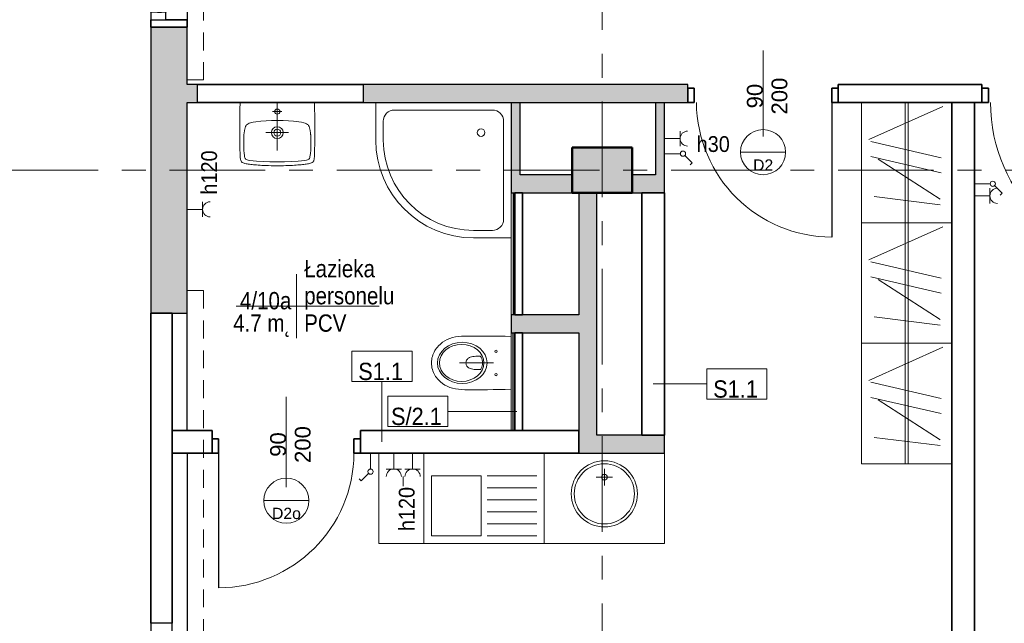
# Model space of a CAD drawing. Header units: centimetres. Extents: x 101 to 4622, y -1383 to 1498.
# Tile 7 of 68: x 1650 to 2304, y -888 to -487. Entities that reach past the tile are written whole.
import ezdxf

# ---------------------------------------------------------------- set-up
doc = ezdxf.new("R2010")
doc.units = ezdxf.units.CM
doc.linetypes.add('Oś', pattern=[111.125, 63.5, -15.875, 15.875, -15.875])
doc.linetypes.add('Ponad', pattern=[19.844, 11.9065, -7.9375])
for name, color, linetype, lineweight in [('A-AREA-IDEN', 2, 'Continuous', 18), ('A-DETL-GENF', 92, 'Continuous', 18), ('A-DETL-MEDM', 33, 'Continuous', 35), ('A-DOOR', 31, 'Continuous', 25), ('A-DOOR-IDEN', 31, 'Continuous', 18), ('A-FLOR-OVHD', 1, 'Ponad', 18), ('A-GENM', 13, 'Continuous', 18), ('A-GLAZ', 151, 'Continuous', 25), ('A-WALL', 113, 'Continuous', 25), ('A-WALL-FNSH', 113, 'Continuous', 25), ('A-WALL-IDEN', 211, 'Continuous', 18), ('A-WALL-PATT', 111, 'Continuous', 25), ('E-ELE-QPM-IDEN', 2, 'Continuous', 18), ('E-ELEC-EQPM', 71, 'Continuous', 18), ('I-FURN', 30, 'Continuous', 18), ('P-SANR-FIXT', 6, 'Continuous', 18), ('S-COLS', 52, 'Continuous', 25), ('S-GRID', 1, 'Continuous', 18)]:
    doc.layers.add(name, color=color, linetype=linetype, lineweight=lineweight)
doc.styles.add('Arial_1', font='arial.ttf', dxfattribs={"height": 7.5})
doc.styles.add('Arial_13', font='arial.ttf', dxfattribs={"width": 0.9, "height": 10.5})
doc.styles.add('Arial_4', font='arial.ttf', dxfattribs={"width": 0.85, "height": 11.5})
doc.styles.add('Arial_6', font='arial.ttf', dxfattribs={"width": 0.9, "height": 11.5})
doc.styles.add('Arial_7', font='arial.ttf', dxfattribs={"height": 10.5})

# ---------------------------------------------------------------- blocks, each defined once
blk = doc.blocks.new('M_Concrete-rengular-Column - 300 x 400mm-1162093-4_piętro II PT - projektowany - PPOŻ B')
at = {"layer": 'S-COLS', "lineweight": 18}
blk.add_hatch(color=254, dxfattribs=at).paths.add_polyline_path([(15, 20), (-15, 20), (-15, -20), (15, -20)], flags=0)
at = {"layer": 'S-COLS', "lineweight": 50}
for p, q in [((15, 20), (-15, 20)), ((-15, 20), (-15, -20)), ((15, -20), (15, 20)), ((-15, -20), (15, -20))]:
    blk.add_line(p, q, dxfattribs=at)
blk = doc.blocks.new('DRZWI 1S - Drzwi 90-1363987-4_piętro II PT - projektowany - PPOŻ B')
at = {"layer": 'A-DETL-GENF'}
for p, q in [((-50, 3.5), (-45.7, 3.5)), ((-50, -6), (-50, 3.5)), ((-45.7, 3.5), (-45.7, -6)), ((45.7, 3.5), (50, 3.5)), ((45.7, -6), (45.7, 3.5)), ((50, 3.5), (50, -6)), ((-45.7, -6), (-50, -6)), ((50, -6), (45.7, -6))]:
    blk.add_line(p, q, dxfattribs=at)
at = {"layer": 'A-DETL-MEDM'}
for p, q in [((-50, -6), (-50, 3.5)), ((-50, 3.5), (-45.7, 3.5)), ((-45.7, 3.5), (-45.7, -6)), ((45.7, 3.5), (45.7, -6)), ((50, 3.5), (45.7, 3.5)), ((50, -6), (50, 3.5)), ((-45.7, -6), (-50, -6)), ((45.7, -6), (50, -6))]:
    blk.add_line(p, q, dxfattribs=at)
at = {"layer": 'A-DOOR', "lineweight": 18}
blk.add_line((0, -28.5), (0, 28.5), dxfattribs=at)
at = {"layer": 'A-DOOR'}
blk.add_line((45.7, -6), (45.7, -95.39), dxfattribs=at)
at = {"layer": 'A-DOOR', "lineweight": 18}
blk.add_arc((45.7, -5.39), 90, 180.39068, 270, dxfattribs=at)
blk = doc.blocks.new('Miska ustępowa Nova Pro - Type 1-1349751-4_piętro II PT - projektowany - PPOŻ B')
at = {"layer": 'P-SANR-FIXT'}
for p, q in [((1.98, 52.78), (1.27, 52.14)), ((2.72, 53.37), (1.98, 52.78)), ((3.54, 53.94), (2.72, 53.37)), ((4.37, 54.46), (3.54, 53.94)), ((5.26, 54.95), (4.37, 54.46)), ((6.17, 55.39), (5.26, 54.95)), ((7.14, 55.79), (6.17, 55.39)), ((8.15, 56.11), (7.14, 55.79)), ((9.18, 56.38), (8.15, 56.11)), ((10.24, 56.58), (9.18, 56.38)), ((11.35, 56.7), (10.24, 56.58)), ((12.51, 56.75), (11.35, 56.7)), ((13.65, 56.7), (12.51, 56.75)), ((14.76, 56.58), (13.65, 56.7)), ((15.82, 56.38), (14.76, 56.58)), ((16.85, 56.11), (15.82, 56.38)), ((17.86, 55.79), (16.85, 56.11)), ((18.83, 55.39), (17.86, 55.79)), ((19.74, 54.95), (18.83, 55.39)), ((20.63, 54.46), (19.74, 54.95)), ((21.46, 53.94), (20.63, 54.46)), ((22.28, 53.37), (21.46, 53.94)), ((23.02, 52.78), (22.28, 53.37)), ((23.73, 52.14), (23.02, 52.78)), ((-3.03, 46.19), (-3.74, 44.47)), ((-2.19, 47.82), (-3.03, 46.19)), ((-1.2, 49.38), (-2.19, 47.82)), ((-0.04, 50.81), (-1.2, 49.38)), ((1.27, 52.14), (-0.04, 50.81)), ((25.04, 50.81), (23.73, 52.14)), ((26.2, 49.38), (25.04, 50.81)), ((27.19, 47.82), (26.2, 49.38)), ((28.03, 46.19), (27.19, 47.82)), ((28.74, 44.47), (28.03, 46.19)), ((-4.73, 40.74), (-5.05, 38.77)), ((-4.31, 42.64), (-4.73, 40.74)), ((-3.74, 44.47), (-4.31, 42.64)), ((29.31, 42.64), (28.74, 44.47)), ((29.75, 40.74), (29.31, 42.64)), ((30.05, 38.77), (29.75, 40.74)), ((-5.24, 36.72), (-5.32, 34.6)), ((-5.32, 34.6), (-5.32, 27.11)), ((-5.05, 38.77), (-5.24, 36.72)), ((9.6, 32.51), (9.97, 32.85)), ((9.97, 32.85), (10.37, 33.15)), ((10.37, 33.15), (10.79, 33.39)), ((10.79, 33.39), (11.21, 33.57)), ((11.21, 33.57), (11.62, 33.69)), ((11.62, 33.69), (12.51, 33.79)), ((12.5, 15.52), (12.5, 38.01)), ((12.51, 33.79), (13.38, 33.69)), ((13.38, 33.69), (13.8, 33.57)), ((13.8, 33.57), (14.24, 33.39)), ((14.24, 33.39), (14.63, 33.15)), ((14.63, 33.15), (15.03, 32.85)), ((15.03, 32.85), (15.4, 32.51)), ((30.24, 36.72), (30.05, 38.77)), ((30.32, 34.6), (30.24, 36.72)), ((30.32, 27.11), (30.32, 34.6)), ((-5.32, 27.11), (-5.29, 19.53)), ((8.05, 26.05), (8.1, 27.28)), ((8.1, 27.28), (8.2, 28.36)), ((8.2, 28.36), (8.32, 29.33)), ((8.32, 29.33), (8.47, 30.16)), ((8.47, 30.16), (8.69, 30.9)), ((8.69, 30.9), (8.96, 31.52)), ((8.96, 31.52), (9.26, 32.06)), ((9.26, 32.06), (9.6, 32.51)), ((15.4, 32.51), (15.74, 32.06)), ((15.74, 32.06), (16.04, 31.52)), ((16.04, 31.52), (16.31, 30.9)), ((16.31, 30.9), (16.53, 30.16)), ((16.53, 30.16), (16.71, 29.33)), ((16.71, 29.33), (16.83, 28.36)), ((16.83, 28.36), (16.9, 27.28)), ((16.9, 27.28), (16.95, 26.05)), ((30.29, 19.53), (30.32, 27.11)), ((8.05, 24.69), (8.05, 26.05)), ((8.1, 24.37), (8.05, 24.69)), ((8.22, 24.07), (8.1, 24.37)), ((8.42, 23.83), (8.22, 24.07)), ((8.67, 23.65), (8.42, 23.83)), ((9.6, 23.31), (8.67, 23.65)), ((10.56, 23.04), (9.6, 23.31)), ((11.53, 22.89), (10.56, 23.04)), ((12.51, 22.84), (11.53, 22.89)), ((13.47, 22.89), (12.51, 22.84)), ((14.44, 23.04), (13.47, 22.89)), ((15.4, 23.31), (14.44, 23.04)), ((16.34, 23.65), (15.4, 23.31)), ((16.58, 23.83), (16.34, 23.65)), ((16.78, 24.07), (16.58, 23.83)), ((16.93, 24.37), (16.78, 24.07)), ((16.95, 24.69), (16.93, 24.37)), ((16.95, 26.05), (16.95, 24.69)), ((-5.29, 19.53), (-5.24, 15.69)), ((-5.24, 15.69), (-5.2, 11.77)), ((30.22, 11.77), (30.27, 15.69)), ((30.27, 15.69), (30.29, 19.53)), ((-5.2, 11.77), (-5.15, 7.79)), ((-5.15, 7.79), (-5.05, 3.75)), ((30.05, 3.75), (30.15, 7.79)), ((30.15, 7.79), (30.22, 11.77))]:
    blk.add_line(p, q, dxfattribs=at)
for centre in [(4.76, 13.75), (20.24, 13.75)]:
    blk.add_circle(centre, 0.752, dxfattribs=at)
for centre, major_axis, ratio in [((12.5, 36.26), (0, 16.5), 0.830338), ((12.5, 36.67), (0, 14.8), 0.83084)]:
    blk.add_ellipse(centre, major_axis=major_axis, ratio=ratio, dxfattribs=at)
blk = doc.blocks.new('Umywalka koło Nova Pro - Pro 50-V1-4_piętro II PT - projektowany - PPOŻ B')
at = {"layer": 'P-SANR-FIXT'}
for p, q in [((-11.26, 45.47), (-10.8, 45.84)), ((-10.8, 45.84), (-11.26, 45.47)), ((-10.8, 45.84), (-10.24, 46.11)), ((-10.24, 46.11), (-10.8, 45.84)), ((-10.24, 46.11), (-9.61, 46.32)), ((-9.61, 46.32), (-10.24, 46.11)), ((-9.61, 46.32), (-8.94, 46.51)), ((-8.94, 46.51), (-9.61, 46.32)), ((-8.94, 46.51), (-8.25, 46.64)), ((-8.25, 46.64), (-8.94, 46.51)), ((-8.25, 46.64), (-7.5, 46.8)), ((-7.5, 46.8), (-8.25, 46.64)), ((-7.5, 46.8), (-6.73, 46.91)), ((-6.73, 46.91), (-7.5, 46.8)), ((-6.73, 46.91), (-5.93, 47.04)), ((-5.93, 47.04), (-6.73, 46.91)), ((-5.93, 47.04), (-5.1, 47.15)), ((-5.1, 47.15), (-5.93, 47.04)), ((-5.1, 47.15), (-4.2, 47.25)), ((-4.2, 47.25), (-5.1, 47.15)), ((-4.2, 47.25), (-3.27, 47.36)), ((-3.27, 47.36), (-4.2, 47.25)), ((-3.27, 47.36), (-2.28, 47.44)), ((-2.28, 47.44), (-3.27, 47.36)), ((-2.28, 47.44), (-1.24, 47.52)), ((-1.24, 47.52), (-2.28, 47.44)), ((-1.24, 47.52), (-0.15, 47.63)), ((-0.15, 47.63), (-1.24, 47.52)), ((-0.15, 47.63), (1.05, 47.71)), ((1.05, 47.71), (-0.15, 47.63)), ((1.05, 47.71), (2.3, 47.76)), ((2.3, 47.76), (1.05, 47.71)), ((2.3, 47.76), (3.66, 47.84)), ((3.66, 47.84), (2.3, 47.76)), ((3.66, 47.84), (5.12, 47.89)), ((5.12, 47.89), (3.66, 47.84)), ((5.12, 47.89), (6.72, 47.95)), ((6.72, 47.95), (5.12, 47.89)), ((6.72, 47.95), (8.45, 47.97)), ((8.45, 47.97), (6.72, 47.95)), ((8.45, 47.97), (10.4, 48)), ((10.4, 48), (8.45, 47.97)), ((10.4, 48), (14.63, 48)), ((14.63, 48), (10.4, 48)), ((14.63, 48), (16.55, 47.97)), ((16.55, 47.97), (14.63, 48)), ((16.55, 47.97), (18.31, 47.95)), ((18.31, 47.95), (16.55, 47.97)), ((18.31, 47.95), (19.88, 47.89)), ((19.88, 47.89), (18.31, 47.95)), ((19.88, 47.89), (21.34, 47.84)), ((21.34, 47.84), (19.88, 47.89)), ((21.34, 47.84), (22.7, 47.76)), ((22.7, 47.76), (21.34, 47.84)), ((22.7, 47.76), (23.98, 47.71)), ((23.98, 47.71), (22.7, 47.76)), ((23.98, 47.71), (25.15, 47.63)), ((25.15, 47.63), (23.98, 47.71)), ((25.15, 47.63), (26.24, 47.52)), ((26.24, 47.52), (25.15, 47.63)), ((26.24, 47.52), (27.31, 47.44)), ((27.31, 47.44), (26.24, 47.52)), ((27.31, 47.44), (28.29, 47.36)), ((28.29, 47.36), (27.31, 47.44)), ((28.29, 47.36), (29.23, 47.25)), ((29.23, 47.25), (28.29, 47.36)), ((29.23, 47.25), (30.1, 47.15)), ((30.1, 47.15), (29.23, 47.25)), ((30.1, 47.15), (30.93, 47.04)), ((30.93, 47.04), (30.1, 47.15)), ((30.93, 47.04), (31.76, 46.91)), ((31.76, 46.91), (30.93, 47.04)), ((31.76, 46.91), (32.5, 46.8)), ((32.5, 46.8), (31.76, 46.91)), ((32.5, 46.8), (33.25, 46.64)), ((33.25, 46.64), (32.5, 46.8)), ((33.25, 46.64), (33.97, 46.51)), ((33.97, 46.51), (33.25, 46.64)), ((33.97, 46.51), (34.63, 46.32)), ((34.63, 46.32), (33.97, 46.51)), ((34.63, 46.32), (35.24, 46.11)), ((35.24, 46.11), (34.63, 46.32)), ((35.24, 46.11), (35.8, 45.84)), ((35.8, 45.84), (35.24, 46.11)), ((35.8, 45.84), (36.28, 45.47)), ((36.28, 45.47), (35.8, 45.84)), ((-12.27, 38.89), (-12.24, 39.61)), ((-12.24, 39.61), (-12.22, 40.28)), ((-12.22, 40.28), (-12.19, 40.94)), ((-12.19, 40.94), (-12.16, 41.58)), ((-12.16, 41.58), (-12.14, 42.22)), ((-12.14, 42.22), (-12.08, 42.81)), ((-12.08, 42.81), (-12, 43.37)), ((-12, 43.37), (-11.92, 43.87)), ((-11.92, 43.87), (-11.82, 44.38)), ((-11.82, 44.38), (-11.71, 44.67)), ((-11.6, 44.96), (-11.79, 44.38)), ((-11.71, 44.67), (-11.6, 44.96)), ((-11.6, 44.96), (-11.26, 45.47)), ((-11.26, 45.47), (-11.6, 44.96)), ((-9.71, 37.56), (-9.53, 39.82)), ((-9.53, 39.82), (-9.39, 40.94)), ((-9.39, 40.94), (-9.21, 42.03)), ((-9.21, 42.03), (-9.05, 42.59)), ((-9.05, 42.59), (-8.86, 43.1)), ((-8.86, 43.1), (-8.7, 43.34)), ((-8.7, 43.34), (-8.51, 43.55)), ((-8.51, 43.55), (-8.03, 43.85)), ((-8.03, 43.85), (-7.53, 44.06)), ((-7.53, 44.06), (-6.97, 44.22)), ((-6.97, 44.22), (-5.88, 44.43)), ((-5.88, 44.43), (-3.64, 44.75)), ((-3.64, 44.75), (-1.4, 44.94)), ((-1.4, 44.94), (3.1, 45.18)), ((3.1, 45.18), (7.6, 45.31)), ((7.6, 45.31), (9.86, 45.39)), ((9.86, 45.39), (11.04, 45.42)), ((11.04, 45.42), (11.7, 45.42)), ((11.7, 45.42), (12.5, 45.44)), ((12.5, 45.44), (13.3, 45.42)), ((13.3, 45.42), (13.99, 45.42)), ((13.99, 45.42), (15.14, 45.39)), ((15.14, 45.39), (17.4, 45.31)), ((17.4, 45.31), (21.9, 45.18)), ((21.9, 45.18), (26.4, 44.94)), ((26.4, 44.94), (28.64, 44.75)), ((28.64, 44.75), (30.88, 44.43)), ((30.88, 44.43), (31.97, 44.22)), ((31.97, 44.22), (32.53, 44.06)), ((32.53, 44.06), (33.06, 43.85)), ((33.06, 43.85), (33.54, 43.55)), ((33.54, 43.55), (33.73, 43.34)), ((33.73, 43.34), (33.86, 43.1)), ((33.86, 43.1), (34.07, 42.59)), ((34.07, 42.59), (34.21, 42.03)), ((34.21, 42.03), (34.39, 40.94)), ((34.39, 40.94), (34.53, 39.82)), ((34.53, 39.82), (34.71, 37.56)), ((36.28, 45.47), (36.6, 44.96)), ((36.6, 44.96), (36.28, 45.47)), ((36.6, 44.96), (36.82, 44.38)), ((36.82, 44.38), (36.92, 43.87)), ((36.92, 43.87), (37.03, 43.37)), ((37.03, 43.37), (37.08, 42.81)), ((37.08, 42.81), (37.14, 42.22)), ((37.14, 42.22), (37.16, 41.58)), ((37.16, 41.58), (37.19, 40.94)), ((37.19, 40.94), (37.22, 40.28)), ((37.22, 40.28), (37.24, 39.61)), ((37.24, 39.61), (37.27, 38.89)), ((-12.43, 32.39), (-12.4, 33.3)), ((-12.4, 33.88), (-12.38, 35.06)), ((-12.4, 33.3), (-12.4, 33.88)), ((-12.38, 35.06), (-12.35, 35.88)), ((-12.35, 36.65), (-12.32, 37.43)), ((-12.35, 35.88), (-12.35, 36.65)), ((-12.32, 37.43), (-12.3, 38.17)), ((-12.3, 38.17), (-12.27, 38.89)), ((-9.84, 33.06), (-9.79, 35.32)), ((-9.76, 28.56), (-9.84, 33.06)), ((-9.79, 35.32), (-9.71, 37.56)), ((12.5, 6), (12.5, 38)), ((34.71, 37.56), (34.82, 35.32)), ((34.84, 33.06), (34.76, 28.56)), ((34.82, 35.32), (34.84, 33.06)), ((37.27, 38.89), (37.3, 38.17)), ((37.3, 38.17), (37.32, 37.43)), ((37.32, 37.43), (37.35, 36.65)), ((37.35, 36.65), (37.35, 35.88)), ((37.35, 35.88), (37.38, 35.06)), ((37.38, 35.06), (37.4, 33.88)), ((37.4, 33.88), (37.43, 33.3)), ((37.43, 33.3), (37.43, 32.39)), ((-12.48, 27.81), (-12.46, 29.49)), ((-12.48, 26.13), (-12.48, 27.81)), ((-12.46, 30.5), (-12.43, 31.46)), ((-12.46, 29.49), (-12.46, 30.5)), ((-12.43, 31.46), (-12.43, 32.39)), ((-9.74, 27.87), (-9.76, 28.56)), ((-9.71, 27.55), (-9.74, 27.87)), ((-9.69, 27.15), (-9.71, 27.55)), ((-9.61, 26.27), (-9.69, 27.15)), ((-9.37, 24.54), (-9.61, 26.27)), ((34.63, 26.27), (34.37, 24.54)), ((34.69, 27.15), (34.63, 26.27)), ((34.71, 27.55), (34.69, 27.15)), ((34.74, 27.87), (34.71, 27.55)), ((34.76, 28.56), (34.74, 27.87)), ((37.43, 32.39), (37.46, 31.46)), ((37.46, 31.46), (37.46, 30.5)), ((37.46, 30.5), (37.48, 29.49)), ((37.48, 29.49), (37.48, 27.81)), ((37.48, 27.81), (37.51, 26.13)), ((-12.51, 24.3), (-12.48, 26.13)), ((-12.48, 22.27), (-12.51, 24.3)), ((-12.48, 19.98), (-12.48, 22.27)), ((-12.45, 17.35), (-12.48, 19.98)), ((-8.91, 22.86), (-9.37, 24.54)), ((-8.62, 22.03), (-8.91, 22.86)), ((-8.19, 21.26), (-8.62, 22.03)), ((-7.93, 20.91), (-8.19, 21.26)), ((-7.61, 20.62), (-7.93, 20.91)), ((-6.89, 20.14), (-7.61, 20.62)), ((-6.09, 19.8), (-6.89, 20.14)), ((-5.24, 19.53), (-6.09, 19.8)), ((20.01, 26), (5.01, 26)), ((31.09, 19.8), (30.26, 19.53)), ((31.89, 20.14), (31.09, 19.8)), ((32.61, 20.62), (31.89, 20.14)), ((32.93, 20.91), (32.61, 20.62)), ((33.19, 21.26), (32.93, 20.91)), ((33.62, 22.03), (33.19, 21.26)), ((33.91, 22.86), (33.62, 22.03)), ((34.37, 24.54), (33.91, 22.86)), ((37.48, 19.98), (37.45, 17.35)), ((37.51, 22.27), (37.48, 19.98)), ((37.51, 26.13), (37.51, 22.27)), ((-12.4, 14.28), (-12.45, 17.35)), ((-12.32, 10.58), (-12.4, 14.28)), ((-3.53, 19.16), (-5.24, 19.53)), ((-1.83, 18.89), (-3.53, 19.16)), ((1.66, 18.49), (-1.83, 18.89)), ((5.15, 18.2), (1.66, 18.49)), ((8.64, 18.06), (5.15, 18.2)), ((10.37, 18.01), (8.64, 18.06)), ((14.63, 18.01), (10.37, 18.01)), ((16.36, 18.06), (14.63, 18.01)), ((19.88, 18.2), (16.36, 18.06)), ((23.34, 18.49), (19.88, 18.2)), ((26.83, 18.89), (23.34, 18.49)), ((28.56, 19.16), (26.83, 18.89)), ((30.26, 19.53), (28.56, 19.16)), ((37.4, 14.28), (37.32, 10.58)), ((37.45, 17.35), (37.4, 14.28)), ((-12.19, 6), (-12.32, 10.58)), ((15.72, 12.02), (9.46, 12.02)), ((37.32, 10.58), (37.19, 6))]:
    blk.add_line(p, q, dxfattribs=at)
for centre, radius in [((12.51, 26), 3.92), ((12.51, 26), 2.28), ((12.5, 12.02), 1.72)]:
    blk.add_circle(centre, radius, dxfattribs=at)
blk = doc.blocks.new('brodzik natryskowy 90x90 półokrągły - brodzik natryskowy 90x90 półokrągły-815551-4_piętro II PT - projektowany - PPOŻ B')
at = {"layer": 'P-SANR-FIXT'}
for p, q in [((-70, -5), (-70, 20)), ((-57.5, 15), (7.5, 15)), ((-65, -5), (-65, 7.5)), ((15, 7.5), (15, -57.5)), ((7.5, -65), (-5, -65)), ((20, -70), (-5, -70))]:
    blk.add_line(p, q, dxfattribs=at)
blk.add_circle((0, 0), 2.5, dxfattribs=at)
for centre, radius, start, end in [((-57.5, 7.5), 7.5, 90, 180), ((7.5, 7.5), 7.5, 360, 90), ((-5, -5), 65, 180, 270), ((-5, -5), 60, 180, 270), ((7.5, -57.5), 7.5, 270, 360)]:
    blk.add_arc(centre, radius, start, end, dxfattribs=at)
blk = doc.blocks.new('umywalka okrągła d _44cm stal nierdzewna - Type 1-1240883-4_piętro II PT - projektowany - PPOŻ B')
at = {"layer": 'P-SANR-FIXT'}
for p, q in [((12.5, 16.43), (12.5, 27.43)), ((7, 21.93), (18, 21.93))]:
    blk.add_line(p, q, dxfattribs=at)
for centre, radius in [((12.5, 33), 22), ((12.5, 33), 20), ((12.5, 21.93), 1.9)]:
    blk.add_circle(centre, radius, dxfattribs=at)
blk = doc.blocks.new('DRZWI 1S_łazienkowe - Drzwi 90-1357770-4_piętro II PT - projektowany - PPOŻ B')
at = {"layer": 'A-DETL-GENF'}
for p, q in [((-49.3, 7.5), (-49.3, -2)), ((-45, 7.5), (-49.3, 7.5)), ((-45, -2), (-45, 7.5)), ((49.3, 7.5), (45, 7.5)), ((45, 7.5), (45, -2)), ((49.3, -2), (49.3, 7.5)), ((-49.3, -2), (-45, -2)), ((45, -2), (49.3, -2))]:
    blk.add_line(p, q, dxfattribs=at)
at = {"layer": 'A-DETL-MEDM'}
for p, q in [((-45, 7.5), (-49.3, 7.5)), ((-49.3, 7.5), (-49.3, -2)), ((-45, -2), (-45, 7.5)), ((45, -2), (45, 7.5)), ((45, 7.5), (49.3, 7.5)), ((49.3, 7.5), (49.3, -2)), ((-49.3, -2), (-45, -2)), ((49.3, -2), (45, -2))]:
    blk.add_line(p, q, dxfattribs=at)
at = {"layer": 'A-DOOR'}
blk.add_line((45, 7.5), (45, 96.89), dxfattribs=at)
at = {"layer": 'A-DOOR', "lineweight": 18}
blk.add_line((0, 30), (0, -30), dxfattribs=at)
blk.add_arc((45, 6.89), 90, 90, 179.60932, dxfattribs=at)
blk = doc.blocks.new('zlewozmywak jednokomorowy - Type 1-1360164-4_piętro II PT - projektowany - PPOŻ B')
at = {"layer": 'A-GENM'}
for p, q in [((52.5, 66), (-27.5, 66)), ((-27.5, 66), (-27.5, 6)), ((52.5, 6), (52.5, 66)), ((10.5, 61), (-22.5, 61)), ((47.5, 61), (14.5, 61)), ((14.5, 61), (14.5, 21)), ((47.5, 21), (47.5, 61)), ((10.5, 53), (-22.5, 53)), ((10.5, 45), (-22.5, 45)), ((10.5, 37), (-22.5, 37)), ((10.5, 29), (-22.5, 29)), ((-22.5, 21), (10.5, 21)), ((14.5, 21), (47.5, 21))]:
    blk.add_line(p, q, dxfattribs=at)
blk = doc.blocks.new('DRZWI 1S - Drzwi 110-1363993-4_piętro II PT - projektowany - PPOŻ B')
at = {"layer": 'A-DETL-GENF'}
for p, q in [((-60, 3.5), (-55.7, 3.5)), ((-60, -6), (-60, 3.5)), ((-55.7, 3.5), (-55.7, -6)), ((55.7, 3.5), (60, 3.5)), ((55.7, -6), (55.7, 3.5)), ((60, 3.5), (60, -6)), ((-55.7, -6), (-60, -6)), ((60, -6), (55.7, -6))]:
    blk.add_line(p, q, dxfattribs=at)
at = {"layer": 'A-DETL-MEDM'}
for p, q in [((-60, -6), (-60, 3.5)), ((-60, 3.5), (-55.7, 3.5)), ((-55.7, 3.5), (-55.7, -6)), ((55.7, 3.5), (55.7, -6)), ((60, 3.5), (55.7, 3.5)), ((60, -6), (60, 3.5)), ((-55.7, -6), (-60, -6)), ((55.7, -6), (60, -6))]:
    blk.add_line(p, q, dxfattribs=at)
at = {"layer": 'A-DOOR', "lineweight": 18}
blk.add_line((0, -28.5), (0, 28.5), dxfattribs=at)
at = {"layer": 'A-DOOR'}
blk.add_line((55.7, -6), (55.7, -115.39), dxfattribs=at)
at = {"layer": 'A-DOOR', "lineweight": 18}
blk.add_arc((55.7, -5.39), 110, 180.31964, 270, dxfattribs=at)
blk = doc.blocks.new('Szafy ubraniowe - 60x80-1331238-4_piętro II PT - projektowany - PPOŻ B')
at = {"layer": 'I-FURN'}
for p, q in [((-110, -30), (-110, 30)), ((-30, 30), (-30, -30)), ((-85.4, -25.19), (-107.37, 24.14)), ((-84.09, -23.93), (-73.29, 22.84)), ((-74.09, -23.93), (-63.29, 22.84)), ((-72.42, -18.98), (-45.85, 22.3)), ((-47.5, -21.7), (-42.12, 22.3)), ((-110, 1), (-30, 1)), ((-110, -1), (-30, -1)), ((-30, -30), (-110, -30))]:
    blk.add_line(p, q, dxfattribs=at)
blk = doc.blocks.new('Szafy ubraniowe - 60x80-V9-4_piętro II PT - projektowany - PPOŻ B')
at = {"layer": 'I-FURN'}
for p, q in [((-30, 30), (-30, -30)), ((-85.4, -25.19), (-107.37, 24.14)), ((-84.09, -23.93), (-73.29, 22.84)), ((-74.09, -23.93), (-63.29, 22.84)), ((-72.42, -18.98), (-45.85, 22.3)), ((-47.5, -21.7), (-42.12, 22.3)), ((-110, 1), (-30, 1)), ((-110, -1), (-30, -1)), ((-30, -30), (-110, -30))]:
    blk.add_line(p, q, dxfattribs=at)
blk = doc.blocks.new('Blat - Blat-1491357-4_piętro II PT - projektowany - PPOŻ B')
at = {"layer": 'I-FURN'}
for p, q in [((0, -60), (0, 0)), ((190, 0), (190, -60)), ((190, -60), (0, -60))]:
    blk.add_line(p, q, dxfattribs=at)
blk = doc.blocks.new('Aluminum_Exterior_Window_-_Double - 180 x 165 cm-1494228-4_piętro II PT - projektowany - PPOŻ B')
at = {"layer": 'A-GLAZ'}
for p, q in [((-132.16, 14.66), (-137.16, 14.66)), ((-137.16, 14.66), (-137.16, 4.66)), ((-132.16, 4.66), (-132.16, 14.66)), ((-132.16, 14.66), (-49.66, 14.66)), ((-44.66, 14.66), (-49.66, 14.66)), ((-49.66, 14.66), (-49.66, 4.66)), ((-44.66, 4.66), (-44.66, 14.66)), ((-44.66, 14.66), (37.84, 14.66)), ((42.84, 14.66), (37.84, 14.66)), ((37.84, 14.66), (37.84, 4.66)), ((42.84, 4.66), (42.84, 14.66)), ((-49.66, 10.21), (-132.16, 10.21)), ((-132.16, 10.21), (-132.16, 7.67)), ((-132.16, 7.67), (-49.66, 7.67)), ((-49.66, 7.67), (-49.66, 10.21)), ((37.84, 10.21), (-44.66, 10.21)), ((-44.66, 10.21), (-44.66, 7.67)), ((-44.66, 7.67), (37.84, 7.67)), ((37.84, 7.67), (37.84, 10.21)), ((-137.16, 4.66), (-132.16, 4.66)), ((-49.66, 4.66), (-132.16, 4.66)), ((-49.66, 4.66), (-44.66, 4.66)), ((37.84, 4.66), (-44.66, 4.66)), ((37.84, 4.66), (42.84, 4.66))]:
    blk.add_line(p, q, dxfattribs=at)
blk = doc.blocks.new('Przełącznik jednobiegunowy - Type 1-1452195-4_piętro II PT - projektowany - PPOŻ B')
at = {"layer": 'E-ELEC-EQPM'}
for p, q in [((13.74, 20.98), (18.68, 25.93)), ((18.68, 25.93), (19.99, 24.62)), ((12.5, 18), (12.5, 7.5))]:
    blk.add_line(p, q, dxfattribs=at)
blk.add_circle((12.5, 19.75), 1.75, dxfattribs=at)
blk = doc.blocks.new('Przełącznik jednobiegunowy - Type 1-1453793-4_piętro II PT - projektowany - PPOŻ B')
at = {"layer": 'E-ELEC-EQPM'}
for p, q in [((13.74, 16.48), (18.68, 21.43)), ((18.68, 21.43), (19.99, 20.12)), ((12.5, 13.5), (12.5, 3))]:
    blk.add_line(p, q, dxfattribs=at)
blk.add_circle((12.5, 15.25), 1.75, dxfattribs=at)
blk = doc.blocks.new('gniazdo elektryczne pojedyncze - 30-1490446-4_piętro II PT - projektowany - PPOŻ B')
at = {"layer": 'E-ELEC-EQPM'}
for p, q in [((17.5, 13.33), (7.5, 13.33)), ((12.5, 13.33), (12.5, 3))]:
    blk.add_line(p, q, dxfattribs=at)
blk.add_arc((12.5, 18.33), 5, 180, 0, dxfattribs=at)
blk = doc.blocks.new('gniazdo elektryczne pojedyncze - 30-1473552-4_piętro II PT - projektowany - PPOŻ B')
at = {"layer": 'E-ELEC-EQPM'}
for p, q in [((17.5, 17.83), (7.5, 17.83)), ((12.5, 17.83), (12.5, 7.5))]:
    blk.add_line(p, q, dxfattribs=at)
blk.add_arc((12.5, 22.83), 5, 180, 0, dxfattribs=at)
blk = doc.blocks.new('gniazdo elektryczne pojedyncze - 120-1490880-4_piętro II PT - projektowany - PPOŻ B')
at = {"layer": 'E-ELEC-EQPM'}
for p, q in [((17.5, 22.33), (7.5, 22.33)), ((12.5, 22.33), (12.5, 12))]:
    blk.add_line(p, q, dxfattribs=at)
blk.add_arc((12.5, 27.33), 5, 180, 0, dxfattribs=at)
blk = doc.blocks.new('gniazdo elektryczne wielokrotne - 120-1473784-4_piętro II PT - projektowany - PPOŻ B')
at = {"layer": 'E-ELEC-EQPM'}
for p, q in [((17.58, 18), (7.42, 18)), ((12.5, 18), (12.5, 7.5)), ((30.08, 18), (19.92, 18)), ((25, 18), (25, 7.5))]:
    blk.add_line(p, q, dxfattribs=at)
for centre in [(12.5, 23.08), (25, 23.08)]:
    blk.add_arc(centre, 5.08, 180, 0, dxfattribs=at)
blk = doc.blocks.new('etykieta drzwi wymiar i kategoria - etykieta drzwi 1S dół - krótka-1350612-4_piętro II PT - projektowany - PPOŻ B')
at = {"layer": 'A-DOOR-IDEN'}
for p, q in [((0, 0), (0, -0.898)), ((-0.3, -1.198), (0.3, -1.198))]:
    blk.add_line(p, q, dxfattribs=at)
blk.add_circle((0, -1.198), 0.3, dxfattribs=at)
blk = doc.blocks.new('ET sciana_AT7 - 10mm-838066-4_piętro II PT - projektowany - PPOŻ B')
at = {"layer": 'A-WALL-IDEN'}
for p, q in [((-0.4, 0.196875), (0.4, 0.196875)), ((-0.4, -0.203125), (-0.4, 0.196875)), ((0.4, 0.196875), (0.4, -0.203125)), ((-0.4, -0.203125), (0.4, -0.203125))]:
    blk.add_line(p, q, dxfattribs=at)
blk = doc.blocks.new('METKA_POMIESZCZENIA1 - Rozbudowana - bez ramki-1409110-4_piętro II PT - projektowany - PPOŻ B')
at = {"layer": 'A-AREA-IDEN'}
for p, q in [((0, 0.425), (0, 0)), ((-0.8, 0), (1.1, 0)), ((0, 0), (0, -0.425))]:
    blk.add_line(p, q, dxfattribs=at)

msp = doc.modelspace()

# ---------------------------------------------------------------- hatches: boundary and pattern name
at = {"layer": 'A-WALL-PATT'}
for points in [[(1761.04, -682.38), (1761.04, -492.38), (1737.04, -492.38), (1737.04, -682.38)], [(1982.54, -590.38), (1982.54, -542.38), (1976.54, -542.38), (1976.54, -590.38)], [(2078.54, -590.38), (2078.54, -542.38), (2072.54, -542.38), (2072.54, -590.38)], [(2033.54, -763.38), (2033.54, -602.38), (2021.54, -602.38), (2021.54, -763.38)], [(2021.54, -695.38), (2021.54, -683.38), (1976.54, -683.38), (1976.54, -695.38)], [(2078.54, -775.38), (2078.54, -763.38), (2021.54, -763.38), (2021.54, -775.38)]]:
    msp.add_hatch(color=9, dxfattribs=at).paths.add_polyline_path(points, flags=0)
h = msp.add_hatch(color=9, dxfattribs=at)
h.paths.add_polyline_path([(1768.04, -542.38), (1768.04, -530.38), (1761.04, -530.38), (1761.04, -542.38)], flags=0)
h.paths.add_polyline_path([(1878.04, -542.38), (2094.04, -542.38), (2094.04, -530.38), (1878.04, -530.38), (1878.04, -532.88)], flags=0)
h.paths.add_polyline_path([(2409.54, -542.38), (2732.04, -542.38), (2732.04, -530.38), (2409.54, -530.38), (2409.54, -532.88)], flags=0)
h.paths.add_polyline_path([(2941.04, -542.38), (3060.54, -542.38), (3060.54, -530.38), (2941.04, -530.38), (2941.04, -532.88)], flags=0)
h.paths.add_polyline_path([(3262.04, -542.38), (3652.04, -542.38), (3652.04, -530.38), (3262.04, -530.38)], flags=0)
h.paths.add_polyline_path([(3802.04, -542.38), (4088.04, -542.38), (4088.04, -530.38), (3802.04, -530.38), (3802.04, -532.88)], flags=0)
h.paths.add_polyline_path([(4222.04, -542.38), (4453.04, -542.38), (4453.04, -530.38), (4222.04, -530.38)], flags=0)
h = msp.add_hatch(color=9, dxfattribs=at)
h.paths.add_polyline_path([(1976.54, -602.38), (2017.04, -602.38), (2017.04, -590.38), (1976.54, -590.38)], flags=0)
h.paths.add_polyline_path([(2078.54, -602.38), (2078.54, -590.38), (2057.04, -590.38), (2057.04, -602.38)], flags=0)

# ---------------------------------------------------------------- linework, layer by layer
at = {"layer": 'A-FLOR-OVHD'}
for p, q in [((1772.04, -297.38), (1772.04, -527.38)), ((1761.04, -527.38), (1772.04, -527.38)), ((1761.04, -667.38), (1772.04, -667.38)), ((1772.04, -667.38), (1772.04, -1172.38))]:
    msp.add_line(p, q, dxfattribs=at)
at = {"layer": 'A-WALL'}
for p, q in [((1761.04, -307.38), (1761.04, -487.38)), ((1737.04, -492.38), (1737.04, -682.38)), ((1761.04, -530.38), (1761.04, -492.38)), ((1768.04, -530.38), (1761.04, -530.38)), ((1768.04, -542.38), (1768.04, -530.38)), ((2094.04, -530.38), (1878.04, -530.38)), ((1878.04, -530.38), (1878.04, -542.38)), ((2094.04, -532.88), (2094.04, -530.38)), ((1761.04, -542.38), (1768.04, -542.38)), ((1761.04, -760.38), (1761.04, -542.38)), ((1878.04, -542.38), (2094.04, -542.38)), ((1976.54, -542.38), (1976.54, -602.38)), ((1982.54, -590.38), (1982.54, -542.38)), ((2072.54, -542.38), (2072.54, -590.38)), ((2078.54, -602.38), (2078.54, -542.38)), ((2017.04, -590.38), (1982.54, -590.38)), ((2072.54, -590.38), (2057.04, -590.38)), ((1976.54, -602.38), (2017.04, -602.38)), ((1977.79, -602.38), (1977.79, -683.38)), ((2021.54, -602.38), (2021.54, -683.38)), ((2033.54, -763.38), (2033.54, -602.38)), ((2057.04, -602.38), (2063.54, -602.38)), ((1751.04, -682.38), (1761.04, -682.38)), ((2021.54, -683.38), (1976.54, -683.38)), ((1976.54, -683.38), (1976.54, -695.38)), ((1976.54, -695.38), (2021.54, -695.38)), ((1977.79, -760.38), (1977.79, -695.38)), ((2021.54, -695.38), (2021.54, -760.38)), ((2063.54, -763.38), (2033.54, -763.38)), ((2078.54, -775.38), (2078.54, -763.38)), ((1761.04, -775.38), (1761.04, -1203.38)), ((2021.54, -775.38), (2078.54, -775.38)), ((1737.04, -888.38), (1737.04, -966.38)), ((1751.04, -888.38), (1737.04, -888.38)), ((1751.04, -966.38), (1751.04, -888.38))]:
    msp.add_line(p, q, dxfattribs=at)
at = {"layer": 'A-WALL', "color": 7, "lineweight": 35}
for p, q in [((1737.04, -487.38), (1737.04, -492.38)), ((1761.04, -487.38), (1747.04, -487.38)), ((1761.04, -492.38), (1761.04, -487.38)), ((1737.04, -492.38), (1761.04, -492.38)), ((1878.04, -530.38), (1768.04, -530.38)), ((2289.54, -530.38), (2194.04, -530.38)), ((2194.04, -530.38), (2194.04, -532.88)), ((2289.54, -532.88), (2289.54, -530.38)), ((1768.04, -542.38), (1878.04, -542.38)), ((2194.04, -542.38), (2289.54, -542.38)), ((2269.54, -542.38), (2269.54, -1207.38)), ((2284.54, -1207.38), (2284.54, -542.38)), ((1984.04, -602.38), (1979.04, -602.38)), ((1979.04, -602.38), (1979.04, -683.38)), ((1984.04, -683.38), (1984.04, -602.38)), ((2063.54, -602.38), (2063.54, -763.38)), ((2078.54, -602.38), (2063.54, -602.38)), ((2078.54, -763.38), (2078.54, -602.38)), ((1737.04, -682.38), (1737.04, -888.38)), ((1751.04, -682.38), (1737.04, -682.38)), ((1751.04, -888.38), (1751.04, -682.38)), ((1979.04, -683.38), (1984.04, -683.38)), ((1984.04, -695.38), (1979.04, -695.38)), ((1979.04, -760.38), (1979.04, -695.38)), ((1984.04, -760.38), (1984.04, -695.38)), ((1777.74, -760.38), (1751.04, -760.38)), ((1777.74, -765.88), (1777.74, -760.38)), ((2021.54, -760.38), (1876.34, -760.38)), ((1876.34, -760.38), (1876.34, -765.88)), ((2021.54, -775.38), (2021.54, -760.38)), ((2063.54, -763.38), (2078.54, -763.38)), ((1751.04, -775.38), (1777.74, -775.38)), ((1876.34, -775.38), (2021.54, -775.38))]:
    msp.add_line(p, q, dxfattribs=at)
at = {"layer": 'A-WALL-FNSH', "color": 250, "lineweight": 18}
for p, q in [((1976.54, -602.38), (1976.54, -683.38)), ((1976.54, -695.38), (1976.54, -760.38))]:
    msp.add_line(p, q, dxfattribs=at)
at = {"layer": 'A-WALL-IDEN'}
for p, q in [((1890.64, -767.88), (1890.64, -727.7)), ((2071.04, -729.38), (2106.65, -729.38)), ((1980.29, -747.56), (1934.47, -747.56))]:
    msp.add_line(p, q, dxfattribs=at)
at = {"layer": 'E-ELE-QPM-IDEN'}
msp.add_line((1904.79, -790.96), (1904.79, -797.31), dxfattribs=at)
at = {"layer": 'S-GRID', "linetype": 'Oś'}
for p, q in [((1737.04, -1383.2), (1737.04, 1438.12)), ((2037.04, -1383.2), (2037.04, 1438.12)), ((4591.09, -587.38), (1467.04, -587.38))]:
    msp.add_line(p, q, dxfattribs=at)

# ---------------------------------------------------------------- block references
at = {"layer": 'A-AREA-IDEN', "xscale": 49.99999999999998, "yscale": 49.99999999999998, "zscale": 49.99999999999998}
msp.add_blockref('METKA_POMIESZCZENIA1 - Rozbudowana - bez ramki-1409110-4_piętro II PT - projektowany - PPOŻ B', (1833.71, -677.76), dxfattribs=at)
at = {"layer": 'A-DOOR'}
for name, p in [('DRZWI 1S - Drzwi 90-1363987-4_piętro II PT - projektowany - PPOŻ B', (2144.04, -536.38)), ('DRZWI 1S - Drzwi 110-1363993-4_piętro II PT - projektowany - PPOŻ B', (2349.54, -536.38))]:
    msp.add_blockref(name, p, dxfattribs=at)
at = {"layer": 'A-DOOR', "rotation": 180}
msp.add_blockref('DRZWI 1S_łazienkowe - Drzwi 90-1357770-4_piętro II PT - projektowany - PPOŻ B', (1827.04, -767.88), dxfattribs=at)
at = {"layer": 'A-DOOR-IDEN', "xscale": 49.99999999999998, "yscale": 49.99999999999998, "zscale": 49.99999999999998}
for p in [(2144.04, -515.49), (1827.04, -746.99)]:
    msp.add_blockref('etykieta drzwi wymiar i kategoria - etykieta drzwi 1S dół - krótka-1350612-4_piętro II PT - projektowany - PPOŻ B', p, dxfattribs=at)
at = {"layer": 'A-GENM', "rotation": 180}
msp.add_blockref('zlewozmywak jednokomorowy - Type 1-1360164-4_piętro II PT - projektowany - PPOŻ B', (1971.04, -769.38), dxfattribs=at)
at = {"layer": 'A-GLAZ', "rotation": 90.00000000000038}
msp.add_blockref('Aluminum_Exterior_Window_-_Double - 180 x 165 cm-1494228-4_piętro II PT - projektowany - PPOŻ B', (1751.7, -350.22), dxfattribs=at)
at = {"layer": 'A-WALL-IDEN', "xscale": 49.99999999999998, "yscale": 49.99999999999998, "zscale": 49.99999999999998}
for p in [(1890.64, -717.54), (2126.65, -729.23), (1914.47, -747.41)]:
    msp.add_blockref('ET sciana_AT7 - 10mm-838066-4_piętro II PT - projektowany - PPOŻ B', p, dxfattribs=at)
at = {"layer": 'E-ELEC-EQPM'}
for name, p, rotation in [('gniazdo elektryczne pojedyncze - 30-1490446-4_piętro II PT - projektowany - PPOŻ B', (2075.54, -553.88), 270.0000000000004), ('Przełącznik jednobiegunowy - Type 1-1453793-4_piętro II PT - projektowany - PPOŻ B', (2075.54, -563.88), 270.0000000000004), ('Przełącznik jednobiegunowy - Type 1-1452195-4_piętro II PT - projektowany - PPOŻ B', (2277.04, -583.88), 269.9999999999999), ('gniazdo elektryczne pojedyncze - 30-1473552-4_piętro II PT - projektowany - PPOŻ B', (2277.04, -591.88), 269.9999999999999), ('gniazdo elektryczne pojedyncze - 120-1490880-4_piętro II PT - projektowany - PPOŻ B', (1749.04, -600.88), 269.9999999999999), ('Przełącznik jednobiegunowy - Type 1-1452195-4_piętro II PT - projektowany - PPOŻ B', (1895.54, -767.88), 180), ('gniazdo elektryczne wielokrotne - 120-1473784-4_piętro II PT - projektowany - PPOŻ B', (1923.54, -767.88), 180)]:
    msp.add_blockref(name, p, dxfattribs=dict(at, rotation=rotation))
at = {"layer": 'I-FURN', "rotation": 270.0000000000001}
for name, p in [('Szafy ubraniowe - 60x80-V9-4_piętro II PT - projektowany - PPOŻ B', (2239.54, -652.38)), ('Szafy ubraniowe - 60x80-1331238-4_piętro II PT - projektowany - PPOŻ B', (2239.54, -732.38)), ('Szafy ubraniowe - 60x80-1331238-4_piętro II PT - projektowany - PPOŻ B', (2239.54, -812.38))]:
    msp.add_blockref(name, p, dxfattribs=at)
at = {"layer": 'I-FURN'}
msp.add_blockref('Blat - Blat-1491357-4_piętro II PT - projektowany - PPOŻ B', (1888.54, -775.38), dxfattribs=at)
at = {"layer": 'P-SANR-FIXT'}
for name, p, rotation in [('Umywalka koło Nova Pro - Pro 50-V1-4_piętro II PT - projektowany - PPOŻ B', (1833.54, -536.38), 180), ('Miska ustępowa Nova Pro - Type 1-1349751-4_piętro II PT - projektowany - PPOŻ B', (1980.29, -727.88), 89.9999999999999), ('umywalka okrągła d _44cm stal nierdzewna - Type 1-1240883-4_piętro II PT - projektowany - PPOŻ B', (2051.04, -769.38), 180)]:
    msp.add_blockref(name, p, dxfattribs=dict(at, rotation=rotation))
msp.add_blockref('brodzik natryskowy 90x90 półokrągły - brodzik natryskowy 90x90 półokrągły-815551-4_piętro II PT - projektowany - PPOŻ B', (1956.54, -562.38), dxfattribs=at)
at = {"layer": 'S-COLS', "lineweight": 18, "rotation": 270.0000000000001}
msp.add_blockref('M_Concrete-rengular-Column - 300 x 400mm-1162093-4_piętro II PT - projektowany - PPOŻ B', (2037.04, -587.38), dxfattribs=at)

# ---------------------------------------------------------------- texts
at = {"layer": 'A-AREA-IDEN', "char_height": 11.5, "line_spacing_factor": 0.936439, "style": 'Arial_4'}
for s, insert, width, attachment_point in [('\\pt42.49997,84.99995,127.50004,170.00002,212.49999,254.99996,297.50005,340.00003,382.5,424.99998,467.49995,510.00004,552.50002,594.99999,637.49997,679.99994,722.50003,765.00001,807.49998,849.99996,892.50005,935.00002,977.5,1019.99998,1062.49995,1105.00004,1147.50002,1189.99999,1232.49997,1275.00006,1317.50003,1360.00001;Łazieka\\Ppersonelu', (1838.93, -679.95), 59.8825, 7), ('\\pxqr,t3.69565,7.3913,11.08696,14.78261,18.47826,22.17391,25.86957,29.56522,33.26087,36.95652,40.65217,44.34783,48.04348,51.73913,55.43478,59.13043,62.82609,66.52174,70.21739,73.91304,77.6087,81.30435,85,88.69565,92.3913,96.08696,99.78261,103.47826,107.17391,110.86957,114.56522,118.26087;{4/10a}', (1830.39, -679.95), 34, 9), ('\\pt42.49997,84.99995,127.50004,170.00002,212.49999,254.99996,297.50005,340.00003,382.5,424.99998,467.49995,510.00004,552.50002,594.99999,637.49997,679.99994,722.50003,765.00001,807.49998,849.99996,892.50005,935.00002,977.5,1019.99998,1062.49995,1105.00004,1147.50002,1189.99999,1232.49997,1275.00006,1317.50003,1360.00001;4.7 m˛', (1830.39, -683.18), 38.25, 3), ('\\pxt3.69565,7.3913,11.08696,14.78261,18.47826,22.17391,25.86957,29.56522,33.26087,36.95652,40.65217,44.34783,48.04348,51.73913,55.43478,59.13043,62.82609,66.52174,70.21739,73.91304,77.6087,81.30435,85,88.69565,92.3913,96.08696,99.78261,103.47826,107.17391,110.86957,114.56522,118.26087;{PCV}', (1838.93, -683.18), 28.135, 1)]:
    msp.add_mtext(s, dxfattribs=dict(at, insert=insert, width=width, attachment_point=attachment_point))
at = {"layer": 'A-DOOR-IDEN', "char_height": 10.5, "width": 25.15, "attachment_point": 5, "rotation": 90, "line_spacing_factor": 0.936439, "style": 'Arial_7'}
for insert in [(2146.8, -538.12), (1829.8, -769.62)]:
    msp.add_mtext('\\pxqc,t6.04762,12.09524,18.14286,24.19048,30.2381,36.28571,42.33333,48.38095,54.42857,60.47619,66.52381,72.57143,78.61905,84.66667,90.71429,96.7619,102.80952,108.85714,114.90476,120.95238,127,133.04762,139.09524,145.14286,151.19048,157.2381,163.28571,169.33333,175.38095,181.42857,187.47619,193.52381;{90\\P200}', dxfattribs=dict(at, insert=insert))
at = {"layer": 'A-DOOR-IDEN', "char_height": 7.5, "attachment_point": 5, "line_spacing_factor": 0.936439, "style": 'Arial_1'}
for s, insert, width in [('\\pxqc,t8.46667,16.93333,25.4,33.86667,42.33333,50.8,59.26667,67.73333,76.2,84.66667,93.13333,101.6,110.06667,118.53333,127,135.46667,143.93333,152.4,160.86667,169.33333,177.8,186.26667,194.73333,203.2,211.66667,220.13333,228.6,237.06667,245.53333,254,262.46667,270.93333;{D2}', (2144.11, -583.93), 13.9), ('\\pxqc,t8.46667,16.93333,25.4,33.86667,42.33333,50.8,59.26667,67.73333,76.2,84.66667,93.13333,101.6,110.06667,118.53333,127,135.46667,143.93333,152.4,160.86667,169.33333,177.8,186.26667,194.73333,203.2,211.66667,220.13333,228.6,237.06667,245.53333,254,262.46667,270.93333;{D2o}', (1827.13, -815.43), 19.5)]:
    msp.add_mtext(s, dxfattribs=dict(at, insert=insert, width=width))
at = {"layer": 'A-WALL-IDEN', "char_height": 11.5, "attachment_point": 5, "line_spacing_factor": 0.936439, "style": 'Arial_6'}
for s, insert, width in [('\\pxqc,t4.96957,9.93913,14.9087,19.87826,24.84783,29.81739,34.78696,39.75652,44.72609,49.69565,54.66522,59.63478,64.60435,69.57391,74.54348,79.51304,84.48261,89.45217,94.42174,99.3913,104.36087,109.33043,114.3,119.26957,124.23913,129.2087,134.17826,139.14783,144.11739,149.08696,154.05652,159.02609;{S1.1}', (1889.73, -721.12), 29.79), ('\\pxqc,t4.96957,9.93913,14.9087,19.87826,24.84783,29.81739,34.78696,39.75652,44.72609,49.69565,54.66522,59.63478,64.60435,69.57391,74.54348,79.51304,84.48261,89.45217,94.42174,99.3913,104.36087,109.33043,114.3,119.26957,124.23913,129.2087,134.17826,139.14783,144.11739,149.08696,154.05652,159.02609;{S1.1}', (2125.74, -732.81), 29.79), ('\\pxqc,t4.96957,9.93913,14.9087,19.87826,24.84783,29.81739,34.78696,39.75652,44.72609,49.69565,54.66522,59.63478,64.60435,69.57391,74.54348,79.51304,84.48261,89.45217,94.42174,99.3913,104.36087,109.33043,114.3,119.26957,124.23913,129.2087,134.17826,139.14783,144.11739,149.08696,154.05652,159.02609;{S/2.1}', (1913.56, -750.99), 33.66)]:
    msp.add_mtext(s, dxfattribs=dict(at, insert=insert, width=width))
at = {"layer": 'E-ELE-QPM-IDEN', "insert": (2110.91, -570.07), "char_height": 10.5, "width": 22.635, "attachment_point": 5, "line_spacing_factor": 0.936439, "style": 'Arial_13'}
msp.add_mtext('\\pxqc,t5.35714,10.71429,16.07143,21.42857,26.78571,32.14286,37.5,42.85714,48.21429,53.57143,58.92857,64.28571,69.64286,75,80.35714,85.71429,91.07143,96.42857,101.78571,107.14286,112.5,117.85714,123.21429,128.57143,133.92857,139.28571,144.64286,150,155.35714,160.71429,166.07143,171.42857;{h30}', dxfattribs=at)
at = {"layer": 'E-ELE-QPM-IDEN', "char_height": 10.5, "width": 30.06, "attachment_point": 5, "rotation": 90, "line_spacing_factor": 0.936439, "style": 'Arial_13'}
for insert in [(1775.79, -588.9), (1907.16, -812.48)]:
    msp.add_mtext('\\pxqc,t5.35714,10.71429,16.07143,21.42857,26.78571,32.14286,37.5,42.85714,48.21429,53.57143,58.92857,64.28571,69.64286,75,80.35714,85.71429,91.07143,96.42857,101.78571,107.14286,112.5,117.85714,123.21429,128.57143,133.92857,139.28571,144.64286,150,155.35714,160.71429,166.07143,171.42857;{h120}', dxfattribs=dict(at, insert=insert))

doc.saveas('drawing.dxf')
